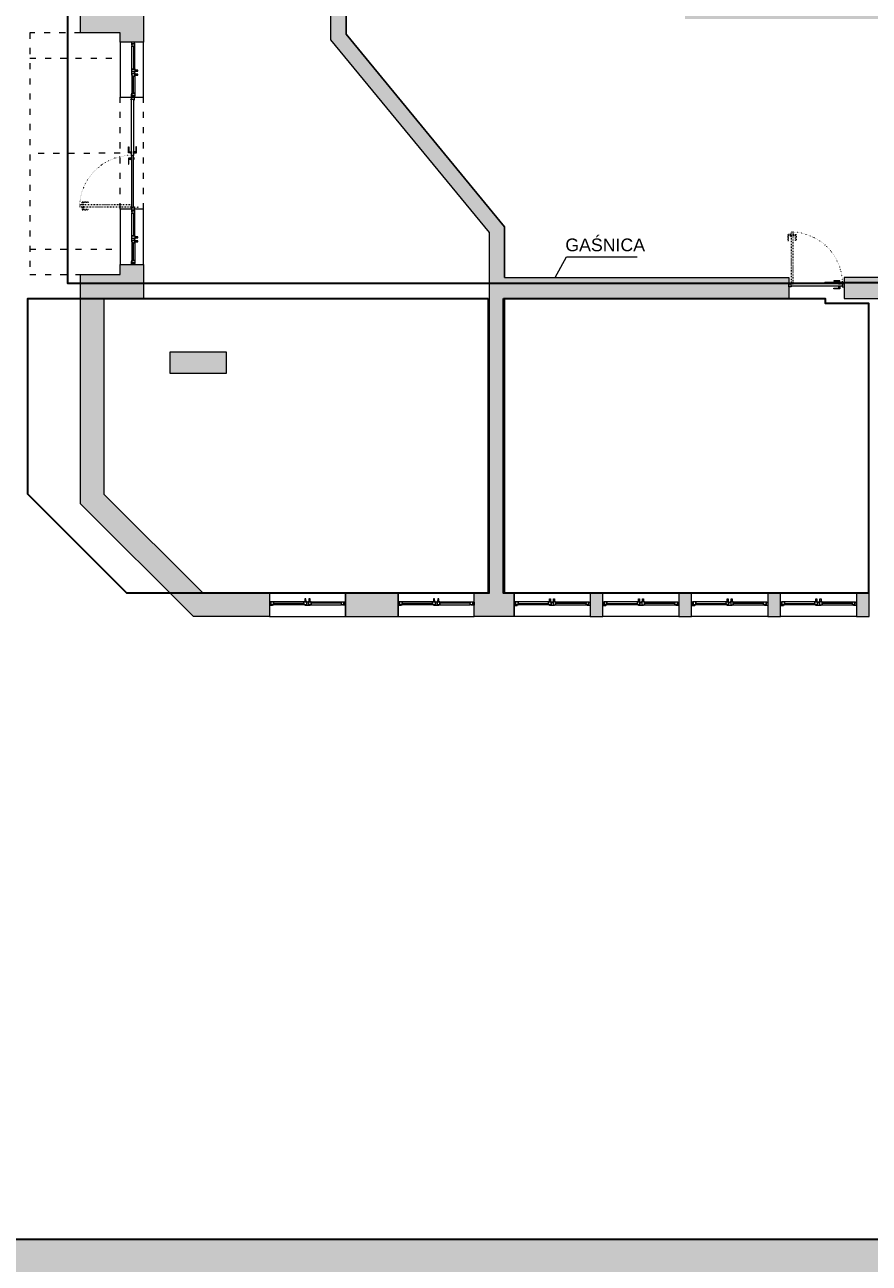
# Model space of a CAD drawing. Header units: millimetres. Extents: x -221 to 149158, y -114258 to 0.
# Tile 67 of 219: x 81136 to 82801, y -56073 to -53631. Entities that reach past the tile are written whole.
import ezdxf

# ---------------------------------------------------------------- set-up
doc = ezdxf.new("R2010")
doc.units = ezdxf.units.MM
doc.linetypes.add('ACAD_ISO03W100', pattern=[30, 12, -18])
doc.linetypes.add('ACAD_ISO07W100', pattern=[3, 0, -3])
doc.layers.get('0').update_dxf_attribs({"lineweight": 0})
for name, color, linetype, lineweight in [('A-opisram.ART', 250, 'Continuous', 0), ('powierzchnie', 21, 'Continuous', 50), ('stolarka_arch', 250, 'Continuous', 5), ('wymiar..KF', 12, 'Continuous', 5), ('wypełnienie istn..KF', 250, 'Continuous', 0), ('ściany ist..KF', 61, 'Continuous', 5)]:
    doc.layers.add(name, color=color, linetype=linetype, lineweight=lineweight)
doc.layers.add('A-przekrycieram.ART', color=7, linetype='Continuous', lineweight=0, true_color=0xffffff)
doc.styles.add('DIM', font='simplex.shx', dxfattribs={"width": 0.6})
doc.styles.get("Standard").update_dxf_attribs({"font": 'arial.ttf'})
doc.dimstyles.new('100-STD', dxfattribs={"dimscale": 10, "dimtxt": 1.3, "dimasz": 0.15, "dimexe": 5, "dimexo": 10, "dimgap": 0.4, "dimtad": 1, "dimdec": 1, "dimrnd": 0.5, "dimdsep": 46, "dimtxsty": 'DIM', "dimblk": 'KR21', "dimcen": 1, "dimdle": 10, "dimse1": 1, "dimse2": 1, "dimclrd": 256, "dimclre": 256, "dimclrt": 256, "dimadec": 0, "dimazin": 0, "dimtfac": 1, "dimtdec": 1, "dimtmove": 2, "dimatfit": 3, "dimldrblk": 'KR21', "dimfxl": 1, "dimtvp": 5.6, "dimtolj": 1, "dimtzin": 2, "dimarcsym": 0})

# ---------------------------------------------------------------- blocks, each defined once
blk = doc.blocks.new('KR21')
at = {"ltscale": 100}
blk.add_line((0, -5), (0, 5), dxfattribs=at)
at = {"ltscale": 100, "const_width": 0.84}
blk.add_lwpolyline([(-2.5, -2.5), (2.6, 2.6)], dxfattribs=at)
blk = doc.blocks.new('*D582')
at = {"layer": 'Defpoints', "color": 0, "linetype": 'ByBlock', "transparency": 16777216}
for p in [(0, -54123.3), (135331.4, -54123.3), (135533.8, -54575.5)]:
    blk.add_point(p, dxfattribs=at)
at = {"layer": 'wymiar..KF', "linetype": 'Continuous', "lineweight": -2, "transparency": 16777216}
blk.add_line((135331.4, -54574), (135331.4, -54124.8), dxfattribs=at)
at = {"layer": 'wymiar..KF', "linetype": 'ByBlock', "lineweight": -2, "transparency": 16777216, "xscale": 1.5, "yscale": 1.5, "zscale": 1.5}
for p, rotation in [((135331.4, -54123.3), 90), ((135331.4, -54575.5), 270)]:
    blk.add_blockref('KR21', p, dxfattribs=dict(at, rotation=rotation))
at = {"layer": 'wymiar..KF', "linetype": 'ByBlock', "transparency": 16777216, "insert": (135320.9, -54349.4), "char_height": 13, "attachment_point": 5, "rotation": 90, "style": 'DIM'}
blk.add_mtext('\\A1;452', dxfattribs=at)
blk = doc.blocks.new('*D583')
at = {"layer": 'Defpoints', "color": 0, "linetype": 'ByBlock', "transparency": 16777216}
for p in [(-202.4, -53646.3), (135612.3, -53646.3), (0, -54123.3)]:
    blk.add_point(p, dxfattribs=at)
at = {"layer": 'wymiar..KF', "linetype": 'Continuous', "lineweight": -2, "transparency": 16777216}
blk.add_line((-202.4, -54121.8), (-202.4, -53647.8), dxfattribs=at)
at = {"layer": 'wymiar..KF', "linetype": 'ByBlock', "lineweight": -2, "transparency": 16777216, "xscale": 1.5, "yscale": 1.5, "zscale": 1.5}
for p, rotation in [((-202.4, -53646.3), 90), ((-202.4, -54123.3), 270)]:
    blk.add_blockref('KR21', p, dxfattribs=dict(at, rotation=rotation))
at = {"layer": 'wymiar..KF', "linetype": 'ByBlock', "transparency": 16777216, "insert": (-212.9, -53884.8), "char_height": 13, "attachment_point": 5, "rotation": 90, "style": 'DIM'}
blk.add_mtext('\\A1;477', dxfattribs=at)
blk = doc.blocks.new('*U650')
at = {"layer": 'stolarka_arch', "linetype": 'ACAD_ISO03W100', "lineweight": 0, "ltscale": 0.1}
for points in [[(3.5, 98), (3.5, 94), (4.5, 94), (4.5, 98)], [(4.5, 102), (4.5, 0), (8.5, 0), (8.5, 102)], [(9.5, 98), (9.5, 94), (8.5, 94), (8.5, 98)], [(3.5, 97), (-1.5, 97), (-1.5, 85), (-0.5, 85), (-0.5, 95), (3.5, 95)], [(9.5, 97), (14.5, 97), (14.5, 85), (13.5, 85), (13.5, 95), (9.5, 95)]]:
    blk.add_lwpolyline(points, close=True, dxfattribs=at)
at = {"layer": 'stolarka_arch'}
for points in [[(5, -4), (5, -6), (0, -6), (0, 0), (4, 0), (4, -4), (5, -4)], [(106, 0), (4, 0), (4, -4), (106, -4)], [(101, 1), (101, 6), (89, 6), (89, 5), (99, 5), (99, 1)], [(102, 1), (98, 1), (98, 0), (102, 0)], [(105, -4), (105, -6), (110, -6), (110, 0), (106, 0), (106, -4), (105, -4)], [(101, -5), (101, -10), (89, -10), (89, -9), (99, -9), (99, -5)], [(102, -5), (98, -5), (98, -4), (102, -4)]]:
    blk.add_lwpolyline(points, close=True, dxfattribs=at)
blk.add_circle((4, 0.5), 0.5, dxfattribs=at)
at = {"layer": 'stolarka_arch', "linetype": 'ACAD_ISO07W100', "lineweight": 0, "ltscale": 0.5}
blk.add_arc((4, 0), 102, 0, 89.6506, dxfattribs=at)
blk = doc.blocks.new('*U1019')
at = {"layer": 'stolarka_arch', "lineweight": 0}
blk.add_lwpolyline([(0, 0), (150, 0), (150, -46), (0, -46)], close=True, dxfattribs=at)
at = {"layer": 'stolarka_arch'}
for points in [[(0, -22), (6, -22), (6, -23), (3, -23), (3, -28), (0, -28)], [(3, -23), (8, -23), (8, -29), (2, -29), (2, -28), (3, -28)], [(8, -26), (68, -26), (68, -23), (8, -23)], [(73, -23), (68, -23), (68, -29), (74, -29), (74, -28), (73, -28)], [(70, -22), (80, -22), (80, -23), (77, -23), (77, -28), (73, -28), (73, -23), (70, -23)], [(77, -23), (82, -23), (82, -29), (76, -29), (76, -28), (77, -28)], [(142, -26), (82, -26), (82, -23), (142, -23)], [(147, -23), (142, -23), (142, -29), (148, -29), (148, -28), (147, -28)], [(150, -22), (144, -22), (144, -23), (147, -23), (147, -28), (150, -28)], [(8, -26), (68, -26), (68, -29), (8, -29)], [(73, -30), (69, -30), (69, -29), (73, -29)], [(72, -35), (70, -35), (70, -30), (72, -30)], [(81, -30), (77, -30), (77, -29), (81, -29)], [(80, -35), (78, -35), (78, -30), (80, -30)], [(142, -26), (82, -26), (82, -29), (142, -29)]]:
    blk.add_lwpolyline(points, close=True, dxfattribs=at)
blk = doc.blocks.new('*U1027')
at = {"layer": 'stolarka_arch', "lineweight": 0}
blk.add_lwpolyline([(0, 0), (150, 0), (150, -46), (0, -46)], close=True, dxfattribs=at)
at = {"layer": 'stolarka_arch'}
for points in [[(0, -22), (6, -22), (6, -23), (3, -23), (3, -28), (0, -28)], [(3, -23), (8, -23), (8, -29), (2, -29), (2, -28), (3, -28)], [(8, -26), (68, -26), (68, -23), (8, -23)], [(73, -23), (68, -23), (68, -29), (74, -29), (74, -28), (73, -28)], [(70, -22), (80, -22), (80, -23), (77, -23), (77, -28), (73, -28), (73, -23), (70, -23)], [(77, -23), (82, -23), (82, -29), (76, -29), (76, -28), (77, -28)], [(142, -26), (82, -26), (82, -23), (142, -23)], [(147, -23), (142, -23), (142, -29), (148, -29), (148, -28), (147, -28)], [(150, -22), (144, -22), (144, -23), (147, -23), (147, -28), (150, -28)], [(8, -26), (68, -26), (68, -29), (8, -29)], [(73, -30), (69, -30), (69, -29), (73, -29)], [(72, -35), (70, -35), (70, -30), (72, -30)], [(81, -30), (77, -30), (77, -29), (81, -29)], [(80, -35), (78, -35), (78, -30), (80, -30)], [(142, -26), (82, -26), (82, -29), (142, -29)]]:
    blk.add_lwpolyline(points, close=True, dxfattribs=at)
blk = doc.blocks.new('*U1020')
at = {"layer": 'stolarka_arch', "lineweight": 0}
blk.add_lwpolyline([(0, 0), (150, 0), (150, -46.4), (0, -46.4)], close=True, dxfattribs=at)
at = {"layer": 'stolarka_arch'}
for points in [[(0, -22), (6, -22), (6, -23), (3, -23), (3, -28), (0, -28)], [(3, -23), (8, -23), (8, -29), (2, -29), (2, -28), (3, -28)], [(8, -26), (68, -26), (68, -23), (8, -23)], [(73, -23), (68, -23), (68, -29), (74, -29), (74, -28), (73, -28)], [(70, -22), (80, -22), (80, -23), (77, -23), (77, -28), (73, -28), (73, -23), (70, -23)], [(77, -23), (82, -23), (82, -29), (76, -29), (76, -28), (77, -28)], [(142, -26), (82, -26), (82, -23), (142, -23)], [(147, -23), (142, -23), (142, -29), (148, -29), (148, -28), (147, -28)], [(150, -22), (144, -22), (144, -23), (147, -23), (147, -28), (150, -28)], [(8, -26), (68, -26), (68, -29), (8, -29)], [(73, -30), (69, -30), (69, -29), (73, -29)], [(72, -35), (70, -35), (70, -30), (72, -30)], [(81, -30), (77, -30), (77, -29), (81, -29)], [(80, -35), (78, -35), (78, -30), (80, -30)], [(142, -26), (82, -26), (82, -29), (142, -29)]]:
    blk.add_lwpolyline(points, close=True, dxfattribs=at)
blk = doc.blocks.new('*U1032')
at = {"layer": 'stolarka_arch', "lineweight": 0}
blk.add_lwpolyline([(0, 0), (150, 0), (150, -46.4), (0, -46.4)], close=True, dxfattribs=at)
at = {"layer": 'stolarka_arch'}
for points in [[(0, -22), (6, -22), (6, -23), (3, -23), (3, -28), (0, -28)], [(3, -23), (8, -23), (8, -29), (2, -29), (2, -28), (3, -28)], [(8, -26), (68, -26), (68, -23), (8, -23)], [(73, -23), (68, -23), (68, -29), (74, -29), (74, -28), (73, -28)], [(70, -22), (80, -22), (80, -23), (77, -23), (77, -28), (73, -28), (73, -23), (70, -23)], [(77, -23), (82, -23), (82, -29), (76, -29), (76, -28), (77, -28)], [(142, -26), (82, -26), (82, -23), (142, -23)], [(147, -23), (142, -23), (142, -29), (148, -29), (148, -28), (147, -28)], [(150, -22), (144, -22), (144, -23), (147, -23), (147, -28), (150, -28)], [(8, -26), (68, -26), (68, -29), (8, -29)], [(73, -30), (69, -30), (69, -29), (73, -29)], [(72, -35), (70, -35), (70, -30), (72, -30)], [(81, -30), (77, -30), (77, -29), (81, -29)], [(80, -35), (78, -35), (78, -30), (80, -30)], [(142, -26), (82, -26), (82, -29), (142, -29)]]:
    blk.add_lwpolyline(points, close=True, dxfattribs=at)
blk = doc.blocks.new('*U1033')
at = {"layer": 'stolarka_arch', "lineweight": 0}
blk.add_lwpolyline([(0, 0), (150, 0), (150, -46.4), (0, -46.4)], close=True, dxfattribs=at)
at = {"layer": 'stolarka_arch'}
for points in [[(0, -22), (6, -22), (6, -23), (3, -23), (3, -28), (0, -28)], [(3, -23), (8, -23), (8, -29), (2, -29), (2, -28), (3, -28)], [(8, -26), (68, -26), (68, -23), (8, -23)], [(73, -23), (68, -23), (68, -29), (74, -29), (74, -28), (73, -28)], [(70, -22), (80, -22), (80, -23), (77, -23), (77, -28), (73, -28), (73, -23), (70, -23)], [(77, -23), (82, -23), (82, -29), (76, -29), (76, -28), (77, -28)], [(142, -26), (82, -26), (82, -23), (142, -23)], [(147, -23), (142, -23), (142, -29), (148, -29), (148, -28), (147, -28)], [(150, -22), (144, -22), (144, -23), (147, -23), (147, -28), (150, -28)], [(8, -26), (68, -26), (68, -29), (8, -29)], [(73, -30), (69, -30), (69, -29), (73, -29)], [(72, -35), (70, -35), (70, -30), (72, -30)], [(81, -30), (77, -30), (77, -29), (81, -29)], [(80, -35), (78, -35), (78, -30), (80, -30)], [(142, -26), (82, -26), (82, -29), (142, -29)]]:
    blk.add_lwpolyline(points, close=True, dxfattribs=at)
blk = doc.blocks.new('*U1005')
at = {"layer": 'stolarka_arch', "lineweight": 0}
blk.add_lwpolyline([(0, 0), (150, 0), (150, -46.4), (0, -46.4)], close=True, dxfattribs=at)
at = {"layer": 'stolarka_arch'}
for points in [[(0, -22), (6, -22), (6, -23), (3, -23), (3, -28), (0, -28)], [(3, -23), (8, -23), (8, -29), (2, -29), (2, -28), (3, -28)], [(8, -26), (68, -26), (68, -23), (8, -23)], [(73, -23), (68, -23), (68, -29), (74, -29), (74, -28), (73, -28)], [(70, -22), (80, -22), (80, -23), (77, -23), (77, -28), (73, -28), (73, -23), (70, -23)], [(77, -23), (82, -23), (82, -29), (76, -29), (76, -28), (77, -28)], [(142, -26), (82, -26), (82, -23), (142, -23)], [(147, -23), (142, -23), (142, -29), (148, -29), (148, -28), (147, -28)], [(150, -22), (144, -22), (144, -23), (147, -23), (147, -28), (150, -28)], [(8, -26), (68, -26), (68, -29), (8, -29)], [(73, -30), (69, -30), (69, -29), (73, -29)], [(72, -35), (70, -35), (70, -30), (72, -30)], [(81, -30), (77, -30), (77, -29), (81, -29)], [(80, -35), (78, -35), (78, -30), (80, -30)], [(142, -26), (82, -26), (82, -29), (142, -29)]]:
    blk.add_lwpolyline(points, close=True, dxfattribs=at)
blk = doc.blocks.new('*U1017')
at = {"layer": 'stolarka_arch', "lineweight": 0}
blk.add_lwpolyline([(0, 0), (108.5, 0), (108.5, -46), (0, -46)], close=True, dxfattribs=at)
at = {"layer": 'stolarka_arch'}
for points in [[(0, -22), (6, -22), (6, -23), (3, -23), (3, -28), (0, -28)], [(3, -23), (8, -23), (8, -29), (2, -29), (2, -28), (3, -28)], [(8, -26), (53.1, -26), (53.1, -23), (8, -23)], [(58.1, -23), (53.1, -23), (53.1, -29), (59.1, -29), (59.1, -28), (58.1, -28)], [(55.1, -22), (65.1, -22), (65.1, -23), (62.1, -23), (62.1, -28), (58.1, -28), (58.1, -23), (55.1, -23)], [(62.1, -23), (67.1, -23), (67.1, -29), (61.1, -29), (61.1, -28), (62.1, -28)], [(100.5, -26), (67.1, -26), (67.1, -23), (100.5, -23)], [(105.5, -23), (100.5, -23), (100.5, -29), (106.5, -29), (106.5, -28), (105.5, -28)], [(108.5, -22), (102.5, -22), (102.5, -23), (105.5, -23), (105.5, -28), (108.5, -28)], [(8, -26), (53.1, -26), (53.1, -29), (8, -29)], [(58.1, -30), (54.1, -30), (54.1, -29), (58.1, -29)], [(57.1, -35), (55.1, -35), (55.1, -30), (57.1, -30)], [(66.1, -30), (62.1, -30), (62.1, -29), (66.1, -29)], [(65.1, -35), (63.1, -35), (63.1, -30), (65.1, -30)], [(100.5, -26), (67.1, -26), (67.1, -29), (100.5, -29)]]:
    blk.add_lwpolyline(points, close=True, dxfattribs=at)
blk = doc.blocks.new('*U1016')
at = {"layer": 'stolarka_arch', "lineweight": 0}
blk.add_lwpolyline([(0, 0), (108.9, 0), (108.9, -46), (0, -46)], close=True, dxfattribs=at)
at = {"layer": 'stolarka_arch'}
for points in [[(0, -22), (6, -22), (6, -23), (3, -23), (3, -28), (0, -28)], [(3, -23), (8, -23), (8, -29), (2, -29), (2, -28), (3, -28)], [(8, -26), (52.5, -26), (52.5, -23), (8, -23)], [(57.5, -23), (52.5, -23), (52.5, -29), (58.5, -29), (58.5, -28), (57.5, -28)], [(54.5, -22), (64.5, -22), (64.5, -23), (61.5, -23), (61.5, -28), (57.5, -28), (57.5, -23), (54.5, -23)], [(61.5, -23), (66.5, -23), (66.5, -29), (60.5, -29), (60.5, -28), (61.5, -28)], [(100.9, -26), (66.5, -26), (66.5, -23), (100.9, -23)], [(105.9, -23), (100.9, -23), (100.9, -29), (106.9, -29), (106.9, -28), (105.9, -28)], [(108.9, -22), (102.9, -22), (102.9, -23), (105.9, -23), (105.9, -28), (108.9, -28)], [(8, -26), (52.5, -26), (52.5, -29), (8, -29)], [(57.5, -30), (53.5, -30), (53.5, -29), (57.5, -29)], [(56.5, -35), (54.5, -35), (54.5, -30), (56.5, -30)], [(65.5, -30), (61.5, -30), (61.5, -29), (65.5, -29)], [(64.5, -35), (62.5, -35), (62.5, -30), (64.5, -30)], [(100.9, -26), (66.5, -26), (66.5, -29), (100.9, -29)]]:
    blk.add_lwpolyline(points, close=True, dxfattribs=at)
blk = doc.blocks.new('*U1674')
at = {"layer": 'A-przekrycieram.ART'}
h = blk.add_hatch(color=256, dxfattribs=at)
h.dxf.hatch_style = 1
h.paths.add_polyline_path([(0, 4200), (5940, 4200), (5940, 0), (0, 0)])
h.paths.add_polyline_path([(200, 4100), (5840, 4100), (5840, 100), (200, 100)], flags=16)
at = {"layer": 'A-opisram.ART', "lineweight": 30}
blk.add_lwpolyline([(200, 4100), (5840, 4100), (5840, 100), (200, 100)], close=True, dxfattribs=at)

msp = doc.modelspace()

# ---------------------------------------------------------------- hatches: boundary and pattern name
at = {"layer": 'wypełnienie istn..KF', "true_color": 0xc8c8c8}
h = msp.add_hatch(color=9, dxfattribs=at)
h.dxf.hatch_style = 1
h.paths.add_polyline_path([(87428.19, -53609.29), (86882.61, -53609.29), (86882.61, -53010.79), (86852.61, -53010.79), (86852.61, -53649.29), (87428.19, -53649.29)])
h.paths.add_polyline_path([(87710.61, -53585.69), (87664.61, -53585.69), (87664.61, -53609.29), (87538.19, -53609.29), (87538.19, -53649.29), (87576.61, -53649.29), (87576.61, -53672.42), (87622.61, -53672.42), (87622.61, -53655.29), (87710.61, -53655.29)])
h.paths.add_polyline_path([(87710.61, -53407.37), (87664.61, -53407.37), (87664.61, -53435.69), (87710.61, -53435.69)])
h.paths.add_polyline_path([(87710.61, -53209.01), (87664.61, -53209.01), (87664.61, -53257.37), (87710.61, -53257.37)])
h.paths.add_polyline_path([(87710.61, -52987.29), (87498.61, -52987.29), (87498.61, -52930.84), (87452.61, -52930.84), (87452.61, -53033.29), (87664.61, -53033.29), (87664.61, -53059.01), (87710.61, -53059.01)])
h.paths.add_polyline_path([(86887.11, -52804.79), (86846.61, -52804.79), (86846.61, -53010.79), (86887.11, -53010.79)])
h.paths.add_polyline_path([(87498.61, -52755.84), (87452.61, -52755.84), (87452.61, -52780.84), (87498.61, -52780.84)])
h.paths.add_polyline_path([(87498.61, -52580.84), (87452.61, -52580.84), (87452.61, -52605.84), (87498.61, -52605.84)])
h.paths.add_polyline_path([(87498.61, -52351.74), (87452.61, -52351.74), (87452.61, -52355.37), (87048.78, -52355.37), (87048.78, -52376.79), (87452.61, -52376.79), (87452.7, -52430.84), (87498.61, -52430.84)])
h.paths.add_polyline_path([(86882.61, -52376.79), (86938.78, -52376.79), (86938.78, -52355.37), (86882.61, -52355.37), (86882.61, -52114.29), (87170.61, -52114.29), (87170.61, -51589.94), (87150.61, -51589.94), (87150.61, -51934.29), (87140.95, -51934.29), (87140.95, -51954.29), (87150.61, -51954.29), (87150.61, -52094.29), (86882.61, -52094.29), (86882.61, -51954.29), (87030.95, -51954.29), (87030.95, -51934.29), (86882.61, -51934.29), (86882.61, -51833.89), (86852.61, -51833.89), (86852.61, -52480.95), (86882.61, -52480.95)])
h.paths.add_polyline_path([(87498.61, -52179.79), (87452.61, -52179.79), (87452.61, -52201.74), (87498.61, -52201.74)])
h.paths.add_polyline_path([(87498.61, -52007.83), (87452.61, -52007.83), (87452.61, -52029.79), (87498.61, -52029.79)])
h.paths.add_polyline_path([(87498.61, -51835.87), (87452.61, -51835.87), (87452.61, -51857.83), (87498.61, -51857.83)])
h.paths.add_polyline_path([(87498.61, -51619.37), (87452.61, -51619.37), (87452.61, -51685.87), (87498.61, -51685.87)], flags=17)
h.paths.add_polyline_path([(87498.61, -51363.29), (86820.5, -51363.29), (86820.5, -51409.29), (86852.61, -51409.29), (86852.61, -51724.07), (86882.61, -51724.07), (86882.61, -51409.29), (87150.61, -51409.29), (87150.61, -51479.29), (87170.61, -51479.29), (87170.61, -51409.29), (87452.61, -51409.29), (87452.61, -51469.37), (87498.61, -51469.37)])
h.paths.add_polyline_path([(86633.61, -51239.76), (86583.61, -51239.76), (86583.61, -51313.34), (86547.13, -51313.37), (86547.13, -51363.29), (86633.61, -51363.29)], flags=17)
h.paths.add_polyline_path([(86352.79, -51313.54), (85800.61, -51314.02), (85800.61, -48533.29), (87683.61, -48533.29), (87683.61, -50860.29), (86583.61, -50860.29), (86583.61, -51018.89), (86633.61, -51018.89), (86633.61, -50910.29), (87733.61, -50910.29), (87733.61, -48483.29), (85750.61, -48483.29), (85750.61, -51363.29), (86352.83, -51363.29)])
h.paths.add_polyline_path([(86352.79, -51363.54), (85750.61, -51364.06), (85694.61, -51363.29), (85694.61, -51469.37), (85740.61, -51469.37), (85740.61, -51409.29), (86310.61, -51409.29), (86310.61, -51609.29), (86310.61, -51649.79), (86310.61, -51724.07), (86340.61, -51724.07), (86340.61, -51409.29), (86352.79, -51409.29)])
h.paths.add_polyline_path([(85740.61, -51649.79), (86007.61, -51649.79), (86007.61, -51634.79), (85740.61, -51634.79), (85740.61, -51619.37), (85694.61, -51619.37), (85694.61, -51685.87), (85740.61, -51685.87)], flags=17)
h.paths.add_polyline_path([(86119.61, -51609.29), (86007.61, -51609.29), (86007.61, -51649.79), (86119.61, -51649.79)], flags=17)
h.paths.add_polyline_path([(86310.61, -51609.29), (86226.61, -51609.29), (86226.61, -51649.79), (86310.61, -51649.79)], flags=17)
h.paths.add_polyline_path([(85740.61, -51835.87), (85694.61, -51835.87), (85694.61, -51857.83), (85740.61, -51857.83)])
h.paths.add_polyline_path([(85740.61, -52007.83), (85694.61, -52007.83), (85694.61, -52029.79), (85740.61, -52029.79)])
h.paths.add_polyline_path([(85740.61, -52179.79), (85694.61, -52179.79), (85694.61, -52201.74), (85740.61, -52201.74)])
h.paths.add_polyline_path([(85740.61, -52351.74), (85694.61, -52351.74), (85694.61, -52373.7), (85740.61, -52373.7)])
h.paths.add_polyline_path([(85791.11, -52556.79), (85740.67, -52556.79), (85740.61, -52523.7), (85694.61, -52523.7), (85694.61, -52624.29), (85740.61, -52624.29), (85740.61, -52586.79), (85791.11, -52586.79)])
h.paths.add_polyline_path([(85968.11, -52556.79), (85791.11, -52556.79), (85791.11, -52597.29), (85968.11, -52597.29), (85968.11, -52586.79)])
h.paths.add_polyline_path([(86135.11, -52556.79), (85968.11, -52556.79), (85968.11, -52586.79), (86055.61, -52586.79), (86070.61, -52586.79), (86135.11, -52586.79)])
h.paths.add_polyline_path([(86311.11, -52556.79), (86135.11, -52556.79), (86135.11, -52597.29), (86311.11, -52597.29)])
h.paths.add_polyline_path([(86340.61, -52142.29), (86336.61, -52142.29), (86336.61, -51997.29), (86340.61, -51997.29), (86340.61, -51834.07), (86310.61, -51834.07), (86310.61, -52556.79), (86311.11, -52556.79), (86311.11, -52597.29), (86310.61, -52628.53), (86340.61, -52628.53)])
h.paths.add_polyline_path([(86376.61, -51997.29), (86340.61, -51997.29), (86336.61, -51997.29), (86336.61, -52142.29), (86376.61, -52142.29)])
h.paths.add_polyline_path([(86340.61, -52738.53), (86310.61, -52738.53), (86310.61, -52781.29), (86070.61, -52781.29), (86055.61, -52781.29), (85740.61, -52781.29), (85740.61, -52774.29), (85694.61, -52774.29), (85694.61, -52804.29), (85740.61, -52804.29), (85740.61, -52796.29), (86055.61, -52796.29), (86055.61, -52799.29), (86070.61, -52799.29), (86070.61, -52796.29), (86310.61, -52796.29), (86310.61, -52841.2), (86340.61, -52841.2)])
h.paths.add_polyline_path([(86340.61, -52951.2), (86310.61, -52951.2), (86310.61, -52988.29), (86070.61, -52988.29), (86070.61, -52909.24), (86055.61, -52909.24), (86055.61, -52988.29), (85740.61, -52988.29), (85740.61, -52954.29), (85694.61, -52954.29), (85694.61, -52972.29), (85681.39, -52972.29), (85681.39, -53018.29), (86340.61, -53018.29)])
h.paths.add_polyline_path([(85531.39, -52972.29), (85435.13, -52972.29), (85435.13, -53018.29), (85499.47, -53018.29), (85499.47, -53396.29), (85230.47, -53396.29), (85230.47, -53312.47), (85215.47, -53312.47), (85215.47, -53589.29), (85151.97, -53589.29), (85151.97, -53619.29), (85271.88, -53619.29), (85271.88, -53589.29), (85230.47, -53589.29), (85230.47, -53411.29), (85499.47, -53411.29), (85499.47, -53589.29), (85381.88, -53589.29), (85381.88, -53619.29), (85529.61, -53619.29), (85529.61, -53018.29), (85531.39, -53018.29)])
h.paths.add_polyline_path([(85284.96, -52972.29), (85112.65, -52972.29), (85060.47, -53033.52), (85095.51, -53063.55), (85133.81, -53018.86), (85215.13, -53018.86), (85215.47, -53202.49), (85230.47, -53202.49), (85230.47, -53018.29), (85285.13, -53018.29)])
h.paths.add_polyline_path([(84997.98, -53177.35), (84963.05, -53147.41), (84905.65, -53214.39), (84881.65, -53214.39), (84881.65, -53260.39), (84905.65, -53260.39), (84905.65, -53619.29), (85041.97, -53619.29), (85041.97, -53589.29), (84935.65, -53589.29), (84935.65, -53250.08)])
h.paths.add_polyline_path([(83861.07, -53349.44), (83827.07, -53349.44), (83827.07, -53589.29), (83557.57, -53589.29), (83557.57, -53018.29), (83659.21, -53018.29), (83659.21, -52972.29), (83500.32, -52972.29), (83500.32, -53018.29), (83527.57, -53018.29), (83527.57, -53328.29), (83515.57, -53328.29), (83515.57, -53570.29), (83527.57, -53570.29), (83527.57, -53589.29), (82467.57, -53589.29), (82467.57, -53018.29), (82482.54, -53018.29), (82482.54, -52972.29), (82431.62, -52972.29), (82431.62, -53018.29), (82437.57, -53018.29), (82437.57, -53619.29), (83934.33, -53619.29), (83934.33, -53589.29), (83861.07, -53589.29)])
h.paths.add_polyline_path([(84118.65, -53260.39), (84142.65, -53260.39), (84142.65, -53214.39), (84118.65, -53214.39), (84049.04, -53132.44), (84013.67, -53163.08), (84088.65, -53250.56), (84088.65, -53589.29), (84044.33, -53589.29), (84044.33, -53619.29), (84118.65, -53619.29)])
h.paths.add_polyline_path([(83910.73, -52972.29), (83809.21, -52972.29), (83809.21, -53018.29), (83827.07, -53018.29), (83827.07, -53239.44), (83861.07, -53239.44), (83861.07, -53018.29), (83889.57, -53018.29), (83916.05, -53049.19), (83950.82, -53019.07)])
h.paths.add_polyline_path([(82841.14, -52972.29), (82817.81, -52972.29), (82817.81, -53018.29), (82841.14, -53018.29)], flags=17)
h.paths.add_polyline_path([(83009.59, -52972.29), (82991.14, -52972.29), (82991.14, -53018.29), (83009.59, -53018.29)], flags=17)
h.paths.add_polyline_path([(83176.99, -52972.29), (83159.59, -52972.29), (83159.59, -53018.29), (83176.99, -53018.29)], flags=17)
h.paths.add_polyline_path([(83350.32, -52972.29), (83326.99, -52972.29), (83326.99, -53018.29), (83350.32, -53018.29)], flags=17)
h.paths.add_polyline_path([(82019.27, -51958.27), (81816.27, -51958.27), (81816.27, -52014.27), (82019.27, -52014.27)])
h.paths.add_polyline_path([(81533.73, -54276.32), (81421.73, -54276.32), (81421.73, -54317.32), (81533.73, -54317.32)])
h.paths.add_polyline_path([(82300.41, -52628.2), (82300.41, -52582.2), (82271.73, -52582.2), (82271.73, -52466.08), (82225.73, -52466.08), (82225.73, -52810.21), (82271.73, -52810.21), (82271.73, -52628.2)])
h.paths.add_polyline_path([(82657.78, -52938.74), (82611.78, -52938.74), (82611.78, -52972.29), (82592.54, -52972.29), (82592.54, -53018.29), (82667.81, -53018.29), (82667.81, -52972.39), (82657.78, -52972.39)])
h.paths.add_polyline_path([(82632.27, -52751.51), (82599.57, -52783.86), (82611.78, -52796.2), (82611.78, -52818.74), (82657.78, -52818.74), (82657.78, -52777.29)])
h.paths.add_polyline_path([(82458.91, -52641.69), (82491.61, -52609.34), (82464.75, -52582.2), (82420.41, -52582.2), (82420.41, -52628.2), (82445.56, -52628.2)])
h = msp.add_hatch(color=9, dxfattribs=at)
h.dxf.hatch_style = 1
h.paths.add_polyline_path([(82271.73, -51363.29), (81245.73, -51363.29), (81245.73, -52196.19), (81291.73, -52196.19), (81291.73, -52000.29), (81291.73, -51959.29), (81291.73, -51409.29), (82225.73, -51409.29), (82225.73, -51970.29), (82225.73, -52000.29), (82225.73, -52152.78), (82271.73, -52152.78)])
h.paths.add_polyline_path([(81291.73, -52346.19), (81245.73, -52346.19), (81245.73, -52367.67), (81291.73, -52367.67)])
h.paths.add_polyline_path([(81291.73, -52517.67), (81245.73, -52517.67), (81245.73, -52539.15), (81291.73, -52539.15)])
h.paths.add_polyline_path([(81291.73, -52689.15), (81245.73, -52689.15), (81245.73, -52710.63), (81291.73, -52710.63)])
h.paths.add_polyline_path([(81291.73, -52860.63), (81245.73, -52860.63), (81245.73, -52882.1), (81291.73, -52882.1)])
h.paths.add_polyline_path([(81291.73, -53032.1), (81245.73, -53032.1), (81245.73, -53053.58), (81291.73, -53053.58)])
h.paths.add_polyline_path([(81291.73, -53203.58), (81245.73, -53203.58), (81245.73, -53225.06), (81291.73, -53225.06)])
h.paths.add_polyline_path([(81291.73, -53375.06), (81245.73, -53375.06), (81245.73, -53396.54), (81291.73, -53396.54)])
h.paths.add_polyline_path([(81370.01, -53600.29), (81291.73, -53600.29), (81291.73, -53546.54), (81245.73, -53546.54), (81245.73, -53646.29), (81324.01, -53646.29), (81324.01, -53664.91), (81370.01, -53664.91)])
h.paths.add_polyline_path([(81370.01, -54140.29), (81370.01, -54103.29), (81324.01, -54103.29), (81324.01, -54123.29), (81245.55, -54123.29), (81245.55, -54575.52), (81468.28, -54797.35), (81618.23, -54797.35), (81618.23, -54751.34), (81487.28, -54751.35), (81291.55, -54556.41), (81291.55, -54170.3), (81370.01, -54170.3)])
h.paths.add_polyline_path([(81872.04, -54751.33), (81768.23, -54751.33), (81768.23, -54797.34), (81872.04, -54797.34)], flags=17)
h.paths.add_polyline_path([(82100.64, -54751.32), (82082.04, -54751.32), (82082.04, -54170.3), (82642.37, -54170.3), (82642.37, -54129.29), (82082.04, -54129.29), (82082.04, -54029.29), (81769.57, -53649.39), (81769.57, -53018.29), (82431.62, -53018.29), (82431.62, -52972.29), (82271.73, -52972.29), (82271.73, -52920.21), (82225.73, -52920.21), (82225.73, -52988.29), (81739.57, -52988.29), (81739.57, -53018.29), (81739.57, -53660.14), (82052.04, -54040.05), (82052.04, -54129.29), (82052.04, -54751.32), (82022.04, -54751.32), (82022.04, -54797.68), (82100.64, -54797.68)])
h.paths.add_polyline_path([(82275.75, -54751.32), (82250.64, -54751.32), (82250.64, -54797.32), (82275.75, -54797.32)], flags=17)
h.paths.add_polyline_path([(82450.86, -54751.31), (82425.75, -54751.31), (82425.75, -54797.31), (82450.86, -54797.31)], flags=17)
h.paths.add_polyline_path([(82625.97, -54751.31), (82600.86, -54751.31), (82600.86, -54797.31), (82625.97, -54797.31)], flags=17)
h.paths.add_polyline_path([(82801.07, -54751.3), (82775.97, -54751.3), (82775.97, -54797.3), (82801.07, -54797.3)], flags=17)
h.paths.add_polyline_path([(82982.93, -54751.29), (82976.62, -54751.59), (82951.07, -54751.44), (82951.07, -54797.29), (82961.23, -54797.29), (82972.7, -54811.21), (83008.05, -54782.02)], flags=17)
h.paths.add_polyline_path([(83186.38, -54927.58), (83151.91, -54897.02), (83126.57, -54925.61), (83103.56, -54897.69), (83068.09, -54926.97), (83125.28, -54996.39)])
h.paths.add_polyline_path([(83325.08, -54751.3), (83281.13, -54751.28), (83251.44, -54784.76), (83286.07, -54815.19), (83301.82, -54797.28), (83325.09, -54797.27)], flags=17)
h.paths.add_polyline_path([(83500.19, -54751.3), (83475.08, -54751.3), (83475.08, -54797.3), (83500.19, -54797.3)], flags=17)
h.paths.add_polyline_path([(83675.3, -54751.31), (83650.19, -54751.31), (83650.19, -54797.31), (83675.3, -54797.31)], flags=17)
h.paths.add_polyline_path([(83850.41, -54751.31), (83825.3, -54751.31), (83825.3, -54797.31), (83850.41, -54797.31)], flags=17)
h.paths.add_polyline_path([(84118.65, -54561.83), (84132.15, -54561.83), (84132.15, -54521.83), (84118.65, -54521.83), (84118.65, -54341.77), (83924.65, -54129.29), (82751.64, -54129.29), (82751.64, -54170.3), (82864.07, -54170.3), (82864.07, -54138.8), (83007.07, -54138.8), (83007.07, -54170.3), (83921.46, -54170.3), (84088.64, -54353.41), (84088.64, -54751.25), (84000.41, -54751.25), (84000.41, -54797.25), (84072.65, -54797.25), (84072.65, -54924.3), (84142.65, -54924.3), (84142.65, -54878.3), (84118.65, -54878.3)])
h.paths.add_polyline_path([(85110.55, -54758.3), (85101.22, -54758.3), (85101.22, -54172.64), (85103.35, -54170.3), (85138.9, -54170.3), (85138.9, -54129.29), (85099.65, -54129.29), (84905.65, -54341.77), (84905.65, -54395.24), (84936.03, -54395.24), (84936.03, -54353.55), (85082.37, -54193.28), (85082.37, -54758.3), (84936.03, -54758.3), (84936.03, -54505.24), (84905.65, -54505.24), (84905.65, -54521.83), (84892.15, -54521.83), (84892.15, -54561.83), (84905.65, -54561.83), (84905.65, -54878.3), (84881.65, -54878.3), (84881.65, -54924.3), (84951.65, -54924.36), (84951.76, -54804.3), (85110.55, -54804.3)])
h.paths.add_polyline_path([(85326.62, -54758.31), (85297.89, -54758.31), (85297.89, -54170.3), (85681.03, -54170.3), (85681.03, -54236.22), (85708.03, -54236.22), (85708.03, -54170.3), (85843.97, -54170.3), (85843.97, -54129.29), (85248.9, -54129.29), (85248.9, -54170.3), (85267.89, -54170.3), (85267.89, -54758.31), (85260.55, -54758.3), (85260.55, -54804.32), (85326.62, -54804.31)])
h.paths.add_polyline_path([(85501.73, -54758.32), (85476.62, -54758.32), (85476.62, -54804.32), (85501.73, -54804.32)])
h.paths.add_polyline_path([(85714.34, -54758.3), (85708.03, -54758.3), (85708.03, -54346.22), (85681.03, -54346.22), (85681.03, -54758.32), (85651.73, -54758.32), (85651.73, -54804.32), (85693.67, -54804.32), (85709.55, -54822.24), (85743.98, -54791.68)])
h.paths.add_polyline_path([(85927.31, -54933.92), (85891.84, -54904.63), (85868.83, -54932.55), (85843.49, -54903.96), (85809.02, -54934.52), (85870.11, -55003.33)])
h.paths.add_polyline_path([(86177.19, -54758.3), (86046.75, -54758.3), (86046.75, -54346.22), (86019.75, -54346.22), (86019.75, -54758.3), (86012.41, -54758.3), (85987.35, -54788.96), (86022.9, -54818.31), (86034.11, -54804.3), (86177.19, -54804.3)])
h.paths.add_polyline_path([(86430.1, -54758.3), (86327.19, -54758.3), (86327.19, -54804.3), (86430.1, -54804.3)])
h.paths.add_polyline_path([(86416.03, -54170.3), (86916.64, -54170.3), (86916.64, -54129.29), (86347.44, -54129.29), (86347.44, -54170.3), (86389.03, -54170.3), (86389.03, -54758.3), (86416.03, -54758.3)])
h.paths.add_polyline_path([(86677.26, -54758.3), (86580.1, -54758.3), (86580.1, -54804.3), (86677.26, -54804.3)])
h.paths.add_polyline_path([(86237.44, -54129.29), (85953.97, -54129.29), (85953.97, -54170.3), (86019.75, -54170.3), (86019.75, -54236.22), (86046.75, -54236.22), (86046.75, -54170.3), (86237.44, -54170.3)])
h.paths.add_polyline_path([(86918.67, -54758.3), (86827.26, -54758.3), (86827.26, -54804.3), (86918.67, -54804.3)])
h.paths.add_polyline_path([(87712.61, -54582.38), (87712.61, -54123.81), (87622.61, -54123.81), (87622.61, -54110.8), (87576.61, -54110.8), (87576.61, -54129.29), (87026.64, -54129.29), (87026.64, -54170.3), (87305.61, -54170.3), (87305.61, -54131.79), (87416.61, -54131.79), (87416.61, -54169.81), (87666.61, -54169.81), (87666.61, -54563.29), (87471.09, -54758.3), (87407.48, -54758.3), (87407.48, -54804.3), (87490.11, -54804.3)])

# ---------------------------------------------------------------- linework, layer by layer
at = {"linetype": 'ACAD_ISO03W100'}
for p, q in [((81145.73, -53696.29), (81324.01, -53696.29)), ((81324.01, -53994.38), (81324.01, -53773.45)), ((81370.01, -53994.38), (81370.01, -53773.45)), ((81324.01, -53883.92), (81145.73, -53884.79)), ((81145.73, -54073.29), (81324.01, -54073.29))]:
    msp.add_line(p, q, dxfattribs=at)
msp.add_lwpolyline([(81245.73, -53646.29), (81145.73, -53646.29), (81145.73, -54123.29), (81324.01, -54123.29)], dxfattribs=at)
msp.add_lwpolyline([(82181.98, -54129.29), (82204.38, -54088.12), (82343.57, -54088.12)])
at = {"layer": 'powierzchnie', "linetype": 'ByBlock', "lineweight": 35}
for points in [[(81477.57, -52000.29), (81141.73, -52000.29), (81141.73, -53600.29), (81220.01, -53600.29), (81220.01, -54140.29), (81681.83, -54140.29), (81791.83, -54140.29), (82492.37, -54140.29), (82602.37, -54140.29), (82714.07, -54140.29), (82714.07, -54138.8), (82857.07, -54138.8), (82857.07, -54140.29), (83000.95, -54140.29), (83110.95, -54140.29), (83494.23, -54140.29), (83604.23, -54140.29), (84325.5, -54140.29)], [(82049.55, -54170.3), (82049.55, -54751.32), (81337.28, -54751.35), (81141.55, -54556.41), (81141.55, -54170.3), (82049.55, -54170.3)], [(82079.55, -54170.3), (82492.37, -54170.3), (82714.07, -54170.3), (82714.07, -54179.3), (82799.62, -54179.3), (82799.8, -54751.29), (82079.55, -54751.29), (82079.55, -54170.3)]]:
    msp.add_lwpolyline(points, dxfattribs=at)
at = {"layer": 'stolarka_arch'}
for points in [[(81350.01, -53778.51), (81352.01, -53778.51), (81352.01, -53773.51), (81346.01, -53773.51), (81346.01, -53777.51), (81350.01, -53777.51), (81350.01, -53778.51)], [(81346.01, -53888.38), (81346.01, -53777.51), (81350.01, -53777.51), (81350.01, -53888.38)], [(81345.01, -53883.38), (81340.01, -53883.38), (81340.01, -53871.38), (81341.01, -53871.38), (81341.01, -53881.38), (81345.01, -53881.38)], [(81351.01, -53883.38), (81356.01, -53883.38), (81356.01, -53871.38), (81355.01, -53871.38), (81355.01, -53881.38), (81351.01, -53881.38)], [(81345.01, -53893.38), (81340.01, -53893.38), (81340.01, -53905.38), (81341.01, -53905.38), (81341.01, -53895.38), (81345.01, -53895.38)], [(81345.01, -53884.38), (81345.01, -53880.38), (81346.01, -53880.38), (81346.01, -53884.38)], [(81345.01, -53892.38), (81345.01, -53896.38), (81346.01, -53896.38), (81346.01, -53892.38)], [(81346.01, -53888.38), (81346.01, -53990.38), (81350.01, -53990.38), (81350.01, -53888.38)], [(81351.01, -53884.38), (81351.01, -53880.38), (81350.01, -53880.38), (81350.01, -53884.38)], [(81351.01, -53892.38), (81351.01, -53896.38), (81350.01, -53896.38), (81350.01, -53892.38)], [(81350.01, -53989.38), (81352.01, -53989.38), (81352.01, -53994.38), (81346.01, -53994.38), (81346.01, -53990.38), (81350.01, -53990.38), (81350.01, -53989.38)]]:
    msp.add_lwpolyline(points, close=True, dxfattribs=at)
at = {"layer": 'stolarka_arch', "linetype": 'ACAD_ISO03W100', "lineweight": 0, "ltscale": 0.1}
for points in [[(81244.01, -53989.88), (81346.01, -53989.88), (81346.01, -53985.88), (81244.01, -53985.88)], [(81248.01, -53984.88), (81252.01, -53984.88), (81252.01, -53985.88), (81248.01, -53985.88)], [(81248.01, -53990.88), (81252.01, -53990.88), (81252.01, -53989.88), (81248.01, -53989.88)], [(81249.01, -53984.88), (81249.01, -53979.88), (81261.01, -53979.88), (81261.01, -53980.88), (81251.01, -53980.88), (81251.01, -53984.88)], [(81249.01, -53990.88), (81249.01, -53995.88), (81261.01, -53995.88), (81261.01, -53994.88), (81251.01, -53994.88), (81251.01, -53990.88)]]:
    msp.add_lwpolyline(points, close=True, dxfattribs=at)
at = {"layer": 'stolarka_arch'}
for centre in [(81345.51, -53777.51), (81345.51, -53990.38), (81358.51, -53990.38)]:
    msp.add_circle(centre, 0.5, dxfattribs=at)
at = {"layer": 'stolarka_arch', "linetype": 'ACAD_ISO07W100', "lineweight": 0, "ltscale": 0.5}
msp.add_arc((81346.01, -53990.38), 102, 90, 179.65063, dxfattribs=at)
at = {"layer": 'ściany ist..KF', "linetype": 'ByBlock'}
for points in [[(82022.04, -54797.35), (82022.04, -54751.32), (82052.04, -54751.32), (82052.04, -54040.05), (81739.57, -53660.14), (81739.57, -53018.29)], [(82052.04, -54129.29), (82052.04, -54040.05), (81739.57, -53660.14), (81739.57, -53018.29)], [(81769.57, -53018.29), (81769.57, -53649.39), (82082.04, -54029.29), (82082.04, -54129.29), (82642.37, -54129.29), (82642.37, -54170.3), (82082.04, -54170.3), (82082.04, -54751.32), (82100.64, -54751.32), (82100.64, -54797.68), (82022.04, -54797.68)], [(82082.04, -54129.29), (82082.04, -54029.29), (81769.57, -53649.39), (81769.57, -53018.29)], [(81324.01, -53664.91), (81324.01, -53646.29), (81245.73, -53646.29), (81245.73, -53546.54), (81291.73, -53546.54), (81291.73, -53600.29), (81370.01, -53600.29), (81370.01, -53664.91), (81324.01, -53664.91)], [(81370.01, -54170.3), (81291.55, -54170.3), (81291.55, -54556.41), (81487.28, -54751.35), (81618.23, -54751.34), (81618.23, -54797.35), (81468.28, -54797.35), (81245.55, -54575.52), (81245.55, -54123.29), (81324.01, -54123.29), (81324.01, -54103.29), (81370.01, -54103.29), (81370.01, -54140.29), (81370.01, -54140.29), (81370.01, -54170.3)], [(84072.65, -54924.3), (84142.65, -54924.3), (84142.65, -54878.3), (84118.65, -54878.3), (84118.65, -54561.83), (84132.15, -54561.83), (84132.15, -54521.83), (84118.65, -54521.83), (84118.65, -54341.77), (83924.65, -54129.29), (82751.64, -54129.29), (82751.64, -54170.3), (82864.07, -54170.3), (82864.07, -54179.3), (83007.07, -54179.3), (83007.07, -54170.3), (83921.46, -54170.3), (84088.64, -54353.41), (84088.64, -54751.25), (84000.41, -54751.25), (84000.41, -54797.25), (84072.65, -54797.25), (84072.65, -54924.3)]]:
    msp.add_lwpolyline(points, dxfattribs=at)
for points in [[(81421.73, -54317.32), (81533.73, -54317.32), (81533.73, -54276.32), (81421.73, -54276.32)], [(81768.23, -54797.34), (81872.04, -54797.34), (81872.04, -54751.33), (81768.23, -54751.33)], [(82250.64, -54797.32), (82275.75, -54797.32), (82275.75, -54751.32), (82250.64, -54751.32)], [(82425.75, -54797.31), (82450.86, -54797.31), (82450.86, -54751.31), (82425.75, -54751.31)], [(82600.86, -54797.31), (82625.97, -54797.31), (82625.97, -54751.31), (82600.86, -54751.31)], [(82775.97, -54797.3), (82801.07, -54797.3), (82801.07, -54751.3), (82775.97, -54751.3)]]:
    msp.add_lwpolyline(points, close=True, dxfattribs=at)

# ---------------------------------------------------------------- block references
at = {"xscale": 2, "yscale": 2, "zscale": 2}
msp.add_blockref('*U1674', (79788.68, -56225.76), dxfattribs=at)
at = {"layer": 'stolarka_arch', "color": 5, "xscale": -1, "rotation": 90}
for name, p in [('*U1017', (81324.01, -53664.91)), ('*U1016', (81324.01, -53994.38))]:
    msp.add_blockref(name, p, dxfattribs=at)
at = {"layer": 'stolarka_arch'}
msp.add_blockref('*U650', (82642.37, -54141.36), dxfattribs=at)
at = {"layer": 'stolarka_arch', "xscale": -1, "rotation": 180}
for name, p in [('*U1027', (81618.23, -54797.35)), ('*U1019', (81872.04, -54797.35))]:
    msp.add_blockref(name, p, dxfattribs=at)
at = {"layer": 'stolarka_arch', "rotation": 180}
for name, p in [('*U1005', (82250.64, -54797.68)), ('*U1020', (82425.75, -54797.68)), ('*U1032', (82600.86, -54797.68)), ('*U1033', (82775.97, -54797.68))]:
    msp.add_blockref(name, p, dxfattribs=at)

# ---------------------------------------------------------------- texts
at = {"insert": (82358.94, -54052.18), "char_height": 25, "attachment_point": 3}
msp.add_mtext_dynamic_manual_height_columns('GAŚNICA', width=406.668, gutter_width=12.5, heights=[0], dxfattribs=at)

# ---------------------------------------------------------------- dimensions: what is measured, and where the dimension line sits
at = {"layer": 'wymiar..KF', "linetype": 'ByBlock'}
for base, p1, p2, picture, middle in [((-202.42, -53646.29), (0, -54123.29), (135612.31, -53646.29), '*D583', (-212.92, -53884.79)), ((135331.42, -54123.29), (135533.84, -54575.52), (0, -54123.29), '*D582', (135320.92, -54349.41))]:
    dim = msp.add_linear_dim(base=base, p1=p1, p2=p2, angle=90, dimstyle='100-STD', override={"dimfxl": 8, "dimfxlon": 1}, dxfattribs=at)
    dim.commit()
    dim.dimension.update_dxf_attribs({"geometry": picture, "text_midpoint": middle})

doc.saveas('drawing.dxf')
